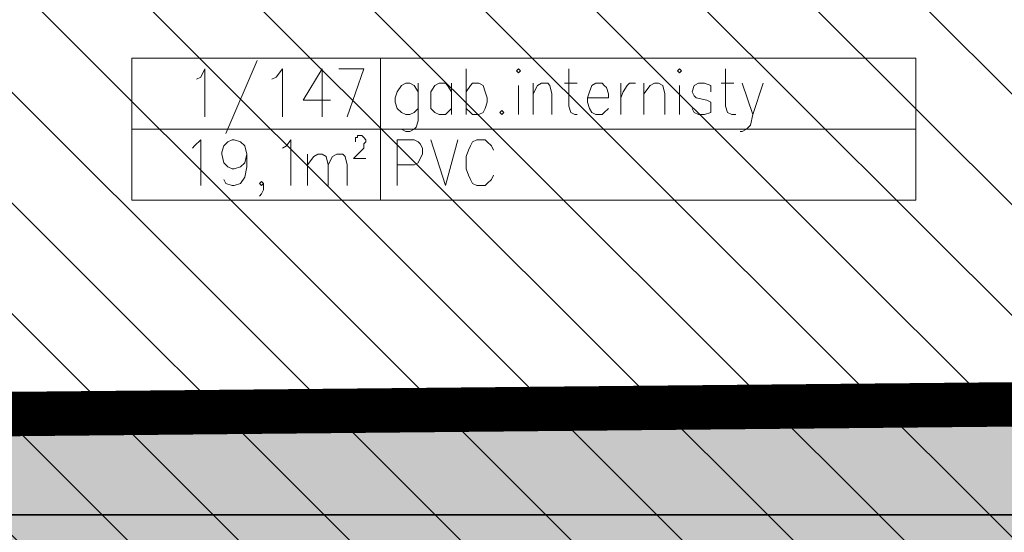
# Model space of a CAD drawing. Header units: millimetres. Extents: x -9409 to 0, y -5353 to 3057.
# Tile 256 of 256: x -5178 to -4779, y 834 to 1042. Entities that reach past the tile are written whole.
import ezdxf

# ---------------------------------------------------------------- set-up
doc = ezdxf.new("R2010")
doc.units = ezdxf.units.MM
doc.linetypes.add('ACAD_ISO02W100', pattern=[15, 12, -3])
doc.linetypes.add('DASHED2', pattern=[0.375, 0.25, -0.125])
for name, color, linetype, lineweight in [('sq_bud istn', 253, 'Continuous', 15), ('SQ_HATCH', 140, 'Continuous', 13), ('SQ_ISTN.Ściany', 140, 'Continuous', 35), ('SQ_ZAKRES_OPRACOWANIA', 7, 'ACAD_ISO02W100', 20)]:
    doc.layers.add(name, color=color, linetype=linetype, lineweight=lineweight)

# ---------------------------------------------------------------- blocks, each defined once
blk = doc.blocks.new('stan projektowany')
at = {"layer": 'sq_bud istn'}
h = blk.add_hatch(dxfattribs=at)
h.set_pattern_fill('LINE', color=256, scale=10, angle=135)
h.set_pattern_definition([(135, (-52710.16, -21414.304), (-22.45064, -22.45064), [])])
h.paths.add_polyline_path([(-15144.65, 11515.59), (-15046.65, 11515.59), (-15046.65, 11777.98), (-17204.52, 11777.98), (-17204.52, 11515.59), (-16664.65, 11515.59), (-16667.99, 10408.67), (-17204.52, 10408.67), (-17204.52, 8874.34), (-16667.99, 8874.34), (-16667.99, 8504.05), (-16382.65, 8503.65), (-16382.93, 8841.15), (-16219.65, 8841.15), (-16219.65, 9267.59), (-16019.65, 9267.59), (-16019.65, 10563.13), (-15789.65, 10563.13), (-15789.65, 10483.59), (-15752.65, 10483.59), (-15144.65, 10483.59)])
at = {"layer": 'SQ_HATCH'}
h = blk.add_hatch(dxfattribs=at)
h.set_pattern_fill('ANGLE')
h.set_pattern_definition([(0, (-10464.962, 6233.929), (0, 6.985), [5.08, -1.905]), (90, (-10464.962, 6233.929), (-6.985, 4e-16), [5.08, -1.905])])
h.paths.add_polyline_path([(-15233.14, 8198.65), (-15198.14, 8198.65), (-15176.65, 8198.65), (-15176.65, 8216.15), (-15144.65, 8216.15), (-15144.65, 8147.15), (-15144.65, 7886.15), (-15144.65, 7837.15), (-15144.65, 7734.77), (-15104.65, 7734.77), (-15104.65, 10535.59), (-15737.65, 10535.59), (-15737.65, 10615.59), (-15789.65, 10615.59), (-16075.65, 10615.59), (-16075.65, 9587.27), (-16120.11, 9587.27), (-16120.11, 9436.61), (-16071.65, 9436.61), (-16071.65, 9307.59), (-16259.65, 9307.59), (-16259.65, 8898.65), (-16704.65, 8898.65), (-16704.65, 7768.15), (-16704.65, 7751.82), (-16685.57, 7751.82), (-16685.57, 7130.61), (-16718.15, 7131.63), (-16718.15, 7178.15), (-16999.65, 7178.15), (-16999.65, 7808.15), (-19394.65, 7808.15), (-19394.65, 6211.23), (-19462.48, 6211.23), (-19462.48, 5925.46), (-18509.26, 5925.46), (-18509.26, 6211.23), (-17103.03, 6223.02), (-17103.03, 5881.49), (-15104.65, 5873.27), (-15104.65, 7734.77), (-15144.65, 7734.77), (-15144.65, 7707.15), (-15176.65, 7707.15), (-15176.65, 7706.65), (-15176.65, 7706.65), (-15259.89, 7706.65), (-15259.87, 7706.75), (-15259.87, 7707.15), (-15292.71, 7707.15), (-15292.71, 7696.65), (-15292.7, 7696.65), (-15292.71, 7706.65), (-15297.71, 7706.65), (-15297.7, 7699.45, 0.414214), (-15297.4, 7699.15), (-15296.5, 7699.15, -0.414214), (-15296.2, 7698.85), (-15296.2, 7696.95, 0.527766), (-15295.86, 7696.59, -0.450501), (-15295.27, 7696.07, -0.414104), (-15295.79, 7695.54), (-15295.07, 7695.5), (-15295.79, 7695.54, -0.414323), (-15296.32, 7696.07, -0.409171), (-15295.87, 7696.65, -0.450389), (-15296.2, 7696.95), (-15296.2, 7698.85, 0.414214), (-15296.5, 7699.15), (-15297.4, 7699.15, -0.414214), (-15297.7, 7699.45), (-15297.71, 7706.65), (-15292.71, 7706.65), (-15292.71, 7707.15), (-15259.87, 7707.15), (-15259.87, 7734.77), (-15473.3, 7734.77), (-15473.3, 7771.14, -0.414214), (-15477.3, 7775.14, -1), (-15469.3, 7775.14, -0.414214), (-15473.3, 7771.14), (-15473.3, 7749.3), (-15457.7, 7749.3), (-15457.7, 7760.15), (-15457.96, 7760.19), (-15457.96, 7773.87), (-15457.96, 7787.54), (-15457.7, 7799.3), (-15457.7, 7787.58), (-15431.62, 7791.36, -0.038172), (-15427.99, 7791.64, -0.032853), (-15424.84, 7791.44, -0.057631), (-15419.72, 7790.17, -0.057695), (-15415.53, 7788.02, -0.068919), (-15411.87, 7784.77, -0.070278), (-15409.44, 7780.92, -0.066142), (-15408.18, 7776.69, -0.045653), (-15407.94, 7773.2, -0.032968), (-15408.15, 7770.68, -0.068737), (-15409.44, 7766.28, -0.070278), (-15411.87, 7762.43, -0.068919), (-15415.53, 7759.18, -0.057695), (-15419.72, 7757.03, -0.057631), (-15424.84, 7755.76, -0.032853), (-15427.99, 7755.56, -0.033182), (-15431.15, 7755.77), (-15457.7, 7760.15), (-15457.7, 7749.3), (-15473.3, 7749.3), (-15473.3, 7734.77), (-15259.87, 7734.77), (-15259.87, 7837.15), (-15259.9, 7837.15), (-15259.87, 7837.13), (-15176.65, 7837.15), (-15176.65, 7734.77), (-15144.65, 7734.77), (-15144.65, 7837.15), (-15144.65, 7886.15), (-15176.65, 7886.15), (-15176.65, 8147.15), (-15176.65, 8163.65), (-15198.14, 8163.65), (-15233.14, 8163.65)])
at = {"layer": 'sq_bud istn'}
blk.add_line((-15176.65, 10495.59), (-15777.65, 10495.59), dxfattribs=at)
for points in [[(-15279.93, 10623.13), (-15279.93, 10680.67), (-15496.54, 10680.67), (-15597.23, 10680.67), (-15597.23, 10623.13), (-15496.54, 10623.13), (-15496.54, 10680.67), (-15496.54, 10623.13)], [(-15441.54, 10675.59), (-15440.7, 10674.75), (-15439.85, 10675.59), (-15440.7, 10676.44)], [(-15376.39, 10675.59), (-15375.55, 10674.75), (-15374.7, 10675.59), (-15375.55, 10676.44)], [(-15447.47, 10659.51), (-15448.32, 10658.67), (-15447.47, 10657.82), (-15446.62, 10658.67)]]:
    blk.add_lwpolyline(points, close=True, dxfattribs=at)
for points in [[(-15546.47, 10679.82), (-15559.16, 10650.21)], [(-15571.01, 10672.21), (-15569.31, 10673.05), (-15567.62, 10676.44), (-15567.62, 10656.98)], [(-15540.54, 10672.21), (-15538.85, 10673.05), (-15536.31, 10676.44), (-15536.31, 10656.98)], [(-15520.23, 10656.98), (-15520.23, 10676.44), (-15527.85, 10663.74), (-15516.85, 10663.74)], [(-15510.08, 10656.98), (-15503.31, 10676.44), (-15513.47, 10676.44)], [(-15461.85, 10676.44), (-15461.85, 10657.82)], [(-15420.39, 10676.44), (-15420.39, 10661.2), (-15419.54, 10658.67), (-15417.85, 10657.82), (-15417.01, 10657.82)], [(-15356.93, 10676.44), (-15356.93, 10661.2), (-15356.08, 10658.67), (-15354.39, 10657.82), (-15352.7, 10657.82)], [(-15481.31, 10667.13), (-15483, 10669.67), (-15484.69, 10670.52), (-15486.39, 10670.52), (-15488.08, 10669.67), (-15489.78, 10667.13), (-15490.62, 10664.6), (-15490.62, 10662.9), (-15489.78, 10660.36), (-15488.08, 10658.67), (-15486.39, 10657.82), (-15484.69, 10657.82), (-15483, 10658.67), (-15481.31, 10660.36)], [(-15481.31, 10670.52), (-15481.31, 10655.28), (-15482.16, 10652.75), (-15483, 10651.9), (-15484.69, 10651.05), (-15486.39, 10651.05), (-15488.08, 10651.9)], [(-15467.78, 10667.13), (-15469.47, 10669.67), (-15470.32, 10670.52), (-15472.85, 10670.52), (-15474.54, 10669.67), (-15476.24, 10667.13), (-15476.24, 10660.36), (-15474.54, 10658.67), (-15472.85, 10657.82), (-15470.32, 10657.82), (-15469.47, 10658.67), (-15467.78, 10660.36)], [(-15467.78, 10670.52), (-15467.78, 10657.82)], [(-15461.85, 10667.13), (-15460.16, 10669.67), (-15459.31, 10670.52), (-15456.77, 10670.52), (-15455.08, 10669.67), (-15454.24, 10667.13), (-15453.39, 10664.6), (-15453.39, 10662.9), (-15454.24, 10660.36), (-15455.08, 10658.67), (-15456.77, 10657.82), (-15459.31, 10657.82), (-15460.16, 10658.67), (-15461.85, 10660.36)], [(-15440.7, 10669.67), (-15440.7, 10657.82)], [(-15434.78, 10670.52), (-15434.78, 10657.82)], [(-15434.78, 10666.29), (-15433.08, 10669.67), (-15431.39, 10670.52), (-15428.86, 10670.52), (-15428.01, 10669.67), (-15427.16, 10666.29), (-15427.16, 10657.82)], [(-15422.08, 10670.52), (-15417.01, 10670.52)], [(-15412.78, 10664.6), (-15404.31, 10664.6), (-15404.31, 10666.29), (-15405.16, 10668.82), (-15406, 10669.67), (-15406.85, 10670.52), (-15409.39, 10670.52), (-15411.09, 10669.67), (-15411.93, 10667.13), (-15412.78, 10664.6), (-15412.78, 10662.9), (-15411.93, 10660.36), (-15411.09, 10658.67), (-15409.39, 10657.82), (-15406.85, 10657.82), (-15406, 10658.67), (-15404.31, 10660.36)], [(-15399.24, 10670.52), (-15399.24, 10657.82)], [(-15399.24, 10664.6), (-15398.39, 10667.13), (-15396.7, 10669.67), (-15395.85, 10670.52), (-15393.32, 10670.52)], [(-15389.92, 10670.52), (-15389.92, 10657.82)], [(-15389.92, 10666.29), (-15387.39, 10669.67), (-15385.69, 10670.52), (-15384, 10670.52), (-15382.31, 10669.67), (-15381.47, 10666.29), (-15381.47, 10657.82)], [(-15375.55, 10669.67), (-15375.55, 10657.82)], [(-15362.85, 10667.13), (-15362.85, 10669.67), (-15365.39, 10670.52), (-15367.92, 10670.52), (-15369.63, 10669.67), (-15370.46, 10667.13), (-15369.63, 10665.43), (-15368.78, 10664.6), (-15364.54, 10663.74), (-15362.85, 10662.9), (-15362.85, 10658.67), (-15365.39, 10657.82), (-15367.92, 10657.82), (-15369.63, 10658.67), (-15370.46, 10660.36)], [(-15358.62, 10670.52), (-15353.55, 10670.52)], [(-15350.16, 10670.52), (-15345.93, 10657.82), (-15341.7, 10670.52)], [(-15345.93, 10657.82), (-15346.77, 10653.59), (-15348.46, 10651.9), (-15350.16, 10651.05), (-15351, 10651.05)], [(-15279.93, 10651.9), (-15496.54, 10651.9), (-15597.23, 10651.9)], [(-15572.7, 10644.28), (-15571.85, 10645.13), (-15569.31, 10647.67), (-15569.31, 10629.06)], [(-15550.7, 10641.74), (-15551.54, 10638.36), (-15553.24, 10636.67), (-15555.77, 10635.82), (-15556.62, 10635.82), (-15558.31, 10636.67), (-15560, 10638.36), (-15560.85, 10641.74), (-15560.85, 10642.6), (-15560, 10645.13), (-15558.31, 10646.83), (-15556.62, 10647.67), (-15555.77, 10647.67), (-15553.24, 10646.83), (-15551.54, 10645.13), (-15550.7, 10641.74), (-15550.7, 10636.67), (-15551.54, 10632.44), (-15553.24, 10629.9), (-15555.77, 10629.06), (-15556.62, 10629.06), (-15559.16, 10629.9), (-15560, 10631.59)], [(-15536.31, 10644.28), (-15534.62, 10645.13), (-15532.93, 10647.67), (-15532.93, 10629.06)], [(-15506.7, 10646.83), (-15506.7, 10648.52), (-15505.85, 10648.52), (-15505.85, 10649.36), (-15504.16, 10649.36), (-15503.31, 10648.52), (-15502.46, 10647.67), (-15502.46, 10646.83), (-15503.31, 10645.97), (-15503.31, 10644.28), (-15507.55, 10640.05), (-15502.46, 10640.05)], [(-15489.78, 10629.06), (-15489.78, 10647.67), (-15483, 10647.67), (-15481.31, 10646.83), (-15480.47, 10645.97), (-15479.62, 10644.28), (-15479.62, 10641.74), (-15480.47, 10640.05), (-15481.31, 10638.36), (-15483, 10637.51), (-15489.78, 10637.51)], [(-15476.24, 10647.67), (-15470.32, 10629.06), (-15465.24, 10647.67)], [(-15450.85, 10643.43), (-15451.7, 10645.13), (-15453.39, 10646.83), (-15454.24, 10647.67), (-15457.62, 10647.67), (-15459.31, 10646.83), (-15460.16, 10645.13), (-15461, 10643.43), (-15461.85, 10640.9), (-15461.85, 10635.82), (-15461, 10633.28), (-15460.16, 10631.59), (-15459.31, 10629.9), (-15457.62, 10629.06), (-15454.24, 10629.06), (-15453.39, 10629.9), (-15451.7, 10631.59), (-15450.85, 10633.28)], [(-15526.16, 10641.74), (-15526.16, 10629.06)], [(-15526.16, 10637.51), (-15523.62, 10640.9), (-15521.93, 10641.74), (-15520.23, 10641.74), (-15518.54, 10640.9), (-15517.7, 10637.51), (-15517.7, 10629.06)], [(-15517.7, 10637.51), (-15516, 10640.9), (-15514.31, 10641.74), (-15511.78, 10641.74), (-15510.93, 10640.9), (-15510.08, 10637.51), (-15510.08, 10629.06)], [(-15543.93, 10629.9), (-15544.77, 10629.06), (-15545.62, 10629.9), (-15544.77, 10630.75), (-15543.93, 10629.9), (-15543.93, 10627.36), (-15544.77, 10625.67), (-15545.62, 10624.82)]]:
    blk.add_lwpolyline(points, dxfattribs=at)
at = {"layer": 'SQ_ISTN.Ściany'}
blk.add_lwpolyline([(-15144.65, 10457.15), (-15144.65, 10495.59), (-15777.65, 10495.59), (-15777.65, 10575.59), (-15890.2, 10575.59)], dxfattribs=at)
at = {"layer": 'SQ_ZAKRES_OPRACOWANIA', "color": 251, "linetype": 'DASHED2', "ltscale": 100, "true_color": 0x636466, "const_width": 18}
blk.add_lwpolyline([(-16071.65, 9307.59), (-16071.65, 9436.61), (-16120.11, 9436.61), (-16120.11, 9587.27), (-16075.65, 9587.27), (-16075.65, 10615.59), (-15789.65, 10615.59), (-15737.65, 10615.59), (-15737.65, 10535.59), (-15104.65, 10541.71), (-15104.65, 7946.16)], dxfattribs=at)

msp = doc.modelspace()

# ---------------------------------------------------------------- hatches: boundary and pattern name
at = {"layer": 'SQ_HATCH'}
h = msp.add_hatch(dxfattribs=at)
h.set_pattern_fill('ANGLE')
h.set_pattern_definition([(0, (0, -3420.361), (0, 6.985), [5.08, -1.905]), (90, (0, -3420.361), (-6.985, 4e-16), [5.08, -1.905])])
h.paths.add_polyline_path([(-4768.17, -1455.64), (-4733.17, -1455.64), (-4711.69, -1455.64), (-4711.69, -1438.14), (-4679.69, -1438.14), (-4679.69, -1507.14), (-4679.69, -1768.14), (-4679.69, -1817.14), (-4679.69, -1919.52), (-4639.69, -1919.52), (-4639.69, 881.3), (-5272.69, 881.3), (-5272.69, 961.3), (-5324.69, 961.3), (-5610.69, 961.3), (-5610.69, -67.02), (-5655.15, -67.02), (-5655.15, -217.68), (-5606.69, -217.68), (-5606.69, -346.7), (-5794.69, -346.7), (-5794.69, -755.64), (-6239.69, -755.64), (-6239.69, -1886.14), (-6239.69, -1902.47), (-6220.6, -1902.47), (-6220.6, -2523.68), (-6253.19, -2522.66), (-6253.19, -2476.14), (-6534.69, -2476.14), (-6534.69, -1846.14), (-8929.69, -1846.14), (-8929.69, -3443.06), (-8997.52, -3443.06), (-8997.52, -3728.83), (-8044.3, -3728.83), (-8044.3, -3443.06), (-6638.07, -3431.27), (-6638.07, -3772.8), (-4639.69, -3781.02), (-4639.69, -1919.52), (-4679.69, -1919.52), (-4679.69, -1947.14), (-4711.69, -1947.14), (-4711.69, -1947.64), (-4711.69, -1947.64), (-4794.93, -1947.64), (-4794.91, -1947.54), (-4794.91, -1947.14), (-4827.74, -1947.14), (-4827.74, -1957.64), (-4827.74, -1957.64), (-4827.74, -1947.64), (-4832.74, -1947.64), (-4832.74, -1954.84, 0.414214), (-4832.44, -1955.14), (-4831.54, -1955.14, -0.414214), (-4831.24, -1955.44), (-4831.24, -1957.34, 0.527766), (-4830.9, -1957.7, -0.450501), (-4830.3, -1958.22, -0.414104), (-4830.83, -1958.75), (-4830.11, -1958.79), (-4830.83, -1958.75, -0.414323), (-4831.36, -1958.22, -0.409171), (-4830.9, -1957.64, -0.450389), (-4831.24, -1957.34), (-4831.24, -1955.44, 0.414214), (-4831.54, -1955.14), (-4832.44, -1955.14, -0.414214), (-4832.74, -1954.84), (-4832.74, -1947.64), (-4827.74, -1947.64), (-4827.74, -1947.14), (-4794.91, -1947.14), (-4794.91, -1919.52), (-5008.34, -1919.52), (-5008.34, -1883.15, -0.414214), (-5012.34, -1879.15, -1), (-5004.34, -1879.15, -0.414214), (-5008.34, -1883.15), (-5008.34, -1904.99), (-4992.74, -1904.99), (-4992.74, -1894.14), (-4992.99, -1894.1), (-4992.99, -1880.42), (-4992.99, -1866.75), (-4992.74, -1854.99), (-4992.74, -1866.71), (-4966.66, -1862.93, -0.038172), (-4963.03, -1862.65, -0.032853), (-4959.88, -1862.85, -0.057631), (-4954.76, -1864.12, -0.057695), (-4950.57, -1866.27, -0.068919), (-4946.91, -1869.52, -0.070278), (-4944.47, -1873.37, -0.066142), (-4943.21, -1877.6, -0.045653), (-4942.98, -1881.09, -0.032968), (-4943.19, -1883.61, -0.068737), (-4944.47, -1888.01, -0.070278), (-4946.91, -1891.86, -0.068919), (-4950.57, -1895.11, -0.057695), (-4954.76, -1897.26, -0.057631), (-4959.88, -1898.53, -0.032853), (-4963.03, -1898.73, -0.033182), (-4966.19, -1898.52), (-4992.74, -1894.14), (-4992.74, -1904.99), (-5008.34, -1904.99), (-5008.34, -1919.52), (-4794.91, -1919.52), (-4794.91, -1817.14), (-4794.93, -1817.14), (-4794.91, -1817.16), (-4711.69, -1817.14), (-4711.69, -1919.52), (-4679.69, -1919.52), (-4679.69, -1817.14), (-4679.69, -1768.14), (-4711.69, -1768.14), (-4711.69, -1507.14), (-4711.69, -1490.64), (-4733.17, -1490.64), (-4768.17, -1490.64)])

# ---------------------------------------------------------------- block references
at = {"layer": 'SQ_ISTN.Ściany'}
msp.add_blockref('stan projektowany', (10464.96, -9654.29), dxfattribs=at)

doc.saveas('drawing.dxf')
